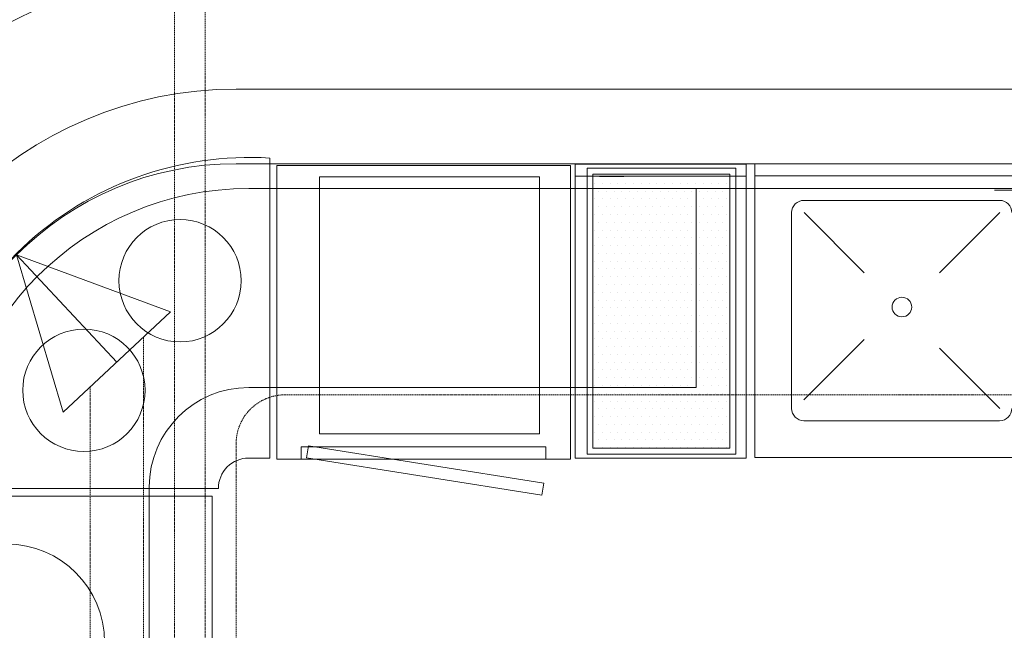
# Model space of a CAD drawing. Header units: millimetres. Extents: x 99250 to 122845, y -19292 to 18303.
# Tile 22 of 99: x 105942 to 107955, y 10818 to 12066. Entities that reach past the tile are written whole.
import ezdxf

# ---------------------------------------------------------------- set-up
doc = ezdxf.new("R2010")
doc.units = ezdxf.units.MM
doc.header["$MEASUREMENT"] = 0
doc.linetypes.add('HIDDENX2', pattern=[0.75, 0.5, -0.25])
doc.layers.get('0').update_dxf_attribs({"lineweight": 5})
doc.layers.add('IRISH HOUSE_HYD AIRPORT_DRAINAGE LAYOUT 1$0$GREY SCALE', color=8, linetype='Continuous')
for name, color, linetype, lineweight in [('IRISH HOUSE_HYD AIRPORT_DRAINAGE LAYOUT 1$0$GREYSCALE', 8, 'Continuous', 0), ('M-MEP-ELFA-CABLE', 1, 'HIDDENX2', 20), ('M-MEP-ELIT-DEVICES', 5, 'Continuous', 20), ('M-MEP-ELPR-EQUIP', 6, 'Continuous', 20)]:
    doc.layers.add(name, color=color, linetype=linetype, lineweight=lineweight)

# ---------------------------------------------------------------- blocks, each defined once
blk = doc.blocks.new('IRISH HOUSE_HYD AIRPORT_DRAINAGE LAYOUT 1$0$FLOOR PLAN')
at = {"layer": 'IRISH HOUSE_HYD AIRPORT_DRAINAGE LAYOUT 1$0$GREYSCALE', "color": 8, "lineweight": 0, "ltscale": 0.2}
for p, q in [((6384.7, 11924.1), (8543.7, 11924.1)), ((8543.7, 11771.7), (6384.7, 11771.7))]:
    blk.add_line(p, q, dxfattribs=at)
at = {"layer": 'IRISH HOUSE_HYD AIRPORT_DRAINAGE LAYOUT 1$0$GREYSCALE', "color": 8, "lineweight": 0, "ltscale": 25}
for p, q in [((6453, 11170.3, -59), (6453, 11783.3, -59)), ((6467.5, 11768.1), (6467.5, 11168.1)), ((7077.1, 11770.8, -143.3), (7427.1, 11771, -143.3)), ((7077.1, 11770.8, -143.3), (7077.1, 11170.3, -143.3)), ((7427.1, 11771, -143.3), (7427.1, 11170.3, -143.3)), ((8524.8, 11771.7), (7444.9, 11771.7)), ((7444.9, 11771.7), (7444.9, 11171.7)), ((7077.1, 11746, -143.3), (7427.1, 11746, -143.3)), ((7444.9, 11746.7), (8524.8, 11746.7)), ((7544.9, 11696.7), (7944.9, 11696.7)), ((7519.9, 11271.7), (7519.9, 11671.7)), ((7545.3, 11671.7), (7668.3, 11548.7)), ((7945.3, 11671.7), (7822.2, 11548.7)), ((7667.9, 11412.3), (7544.9, 11289.2)), ((7822.2, 11394.8), (7945.3, 11271.7)), ((7944.9, 11246.7), (7544.9, 11246.7)), ((6409.9, 11170.3, -59), (6453, 11170.3, -59)), ((7427.1, 11170.3, -59), (7077.1, 11170.3, -59)), ((7444.9, 11171.7), (8524.8, 11171.7)), ((5735.2, 11108.5, -59), (6348.2, 11108.5, -59)), ((6335.4, 11092.7, -59), (5735.4, 11092.7, -59)), ((6335.4, 10126.2, -59), (6335.4, 11092.7, -59))]:
    blk.add_line(p, q, dxfattribs=at)
at = {"layer": 'IRISH HOUSE_HYD AIRPORT_DRAINAGE LAYOUT 1$0$GREYSCALE', "color": 8, "lineweight": 0, "ltscale": 0.5}
for p, q in [((6467.5, 11168.1), (6467.5, 11768.1)), ((7067.5, 11768.1), (6467.5, 11768.1)), ((7067.5, 11768.1), (7067.5, 11168.1)), ((7127.1, 11745.8, -143.3), (7177.1, 11745.8, -143.3)), ((6517.5, 11168.1), (6517.5, 11193.1)), ((6517.5, 11193.1), (7017.5, 11193.1)), ((6532.3, 11195.1), (6528, 11170.5)), ((7013.2, 11119.1), (6532.3, 11195.1)), ((7017.5, 11193.1), (7017.5, 11168.1)), ((6528, 11170.5), (7008.9, 11094.5)), ((7067.5, 11168.1), (6467.5, 11168.1)), ((7008.9, 11094.5), (7013.2, 11119.1))]:
    blk.add_line(p, q, dxfattribs=at)
at = {"layer": 'IRISH HOUSE_HYD AIRPORT_DRAINAGE LAYOUT 1$0$GREYSCALE', "color": 8, "lineweight": 0}
for p, q in [((7101.6, 11762.4, -59.4), (7101.6, 11178.4, -59.4)), ((7405.6, 11762.4, -59.4), (7101.6, 11762.4, -59.4)), ((7405.6, 11178.4, -59.4), (7405.6, 11762.4, -59.4)), ((6554.7, 11745, 59), (7004.7, 11745, 59)), ((6554.7, 11220, 59), (6554.7, 11745, 59)), ((7004.7, 11745, 59), (7004.7, 11220, 59)), ((7113.6, 11750.4, -59.4), (7113.6, 11190.4, -59.4)), ((7393.6, 11750.4, -59.4), (7113.6, 11750.4, -59.4)), ((7393.6, 11190.4, -59.4), (7393.6, 11750.4, -59.4)), ((7004.7, 11220, 59), (6554.7, 11220, 59)), ((7113.6, 11190.4, -59.4), (7393.6, 11190.4, -59.4)), ((7101.6, 11178.4, -59.4), (7405.6, 11178.4, -59.4))]:
    blk.add_line(p, q, dxfattribs=at)
at = {"layer": 'IRISH HOUSE_HYD AIRPORT_DRAINAGE LAYOUT 1$0$GREYSCALE', "color": 8, "linetype": 'Continuous', "lineweight": 0}
for p, q in [((7125.2, 11747.2, -59.4), (7125.2, 11747.2, -59.4)), ((7141.1, 11747.2, -59.4), (7141.1, 11747.2, -59.4)), ((7157, 11747.2, -59.4), (7157, 11747.2, -59.4)), ((7172.9, 11747.2, -59.4), (7172.9, 11747.2, -59.4)), ((7188.7, 11747.2, -59.4), (7188.7, 11747.2, -59.4)), ((7204.6, 11747.2, -59.4), (7204.6, 11747.2, -59.4)), ((7220.5, 11747.2, -59.4), (7220.5, 11747.2, -59.4)), ((7236.4, 11747.2, -59.4), (7236.4, 11747.2, -59.4)), ((7252.2, 11747.2, -59.4), (7252.2, 11747.2, -59.4)), ((7268.1, 11747.2, -59.4), (7268.1, 11747.2, -59.4)), ((7284, 11747.2, -59.4), (7284, 11747.2, -59.4)), ((7299.9, 11747.2, -59.4), (7299.9, 11747.2, -59.4)), ((7315.7, 11747.2, -59.4), (7315.7, 11747.2, -59.4)), ((7331.6, 11747.2, -59.4), (7331.6, 11747.2, -59.4)), ((7347.5, 11747.2, -59.4), (7347.5, 11747.2, -59.4)), ((7363.4, 11747.2, -59.4), (7363.4, 11747.2, -59.4)), ((7379.2, 11747.2, -59.4), (7379.2, 11747.2, -59.4)), ((7117.3, 11731.3, -59.4), (7117.3, 11731.3, -59.4)), ((7125.2, 11715.4, -59.4), (7125.2, 11715.4, -59.4)), ((7133.2, 11731.3, -59.4), (7133.2, 11731.3, -59.4)), ((7141.1, 11715.4, -59.4), (7141.1, 11715.4, -59.4)), ((7149.1, 11731.3, -59.4), (7149.1, 11731.3, -59.4)), ((7157, 11715.4, -59.4), (7157, 11715.4, -59.4)), ((7164.9, 11731.3, -59.4), (7164.9, 11731.3, -59.4)), ((7172.9, 11715.4, -59.4), (7172.9, 11715.4, -59.4)), ((7180.8, 11731.3, -59.4), (7180.8, 11731.3, -59.4)), ((7188.7, 11715.4, -59.4), (7188.7, 11715.4, -59.4)), ((7196.7, 11731.3, -59.4), (7196.7, 11731.3, -59.4)), ((7204.6, 11715.4, -59.4), (7204.6, 11715.4, -59.4)), ((7212.6, 11731.3, -59.4), (7212.6, 11731.3, -59.4)), ((7220.5, 11715.4, -59.4), (7220.5, 11715.4, -59.4)), ((7228.4, 11731.3, -59.4), (7228.4, 11731.3, -59.4)), ((7236.4, 11715.4, -59.4), (7236.4, 11715.4, -59.4)), ((7244.3, 11731.3, -59.4), (7244.3, 11731.3, -59.4)), ((7252.2, 11715.4, -59.4), (7252.2, 11715.4, -59.4)), ((7260.2, 11731.3, -59.4), (7260.2, 11731.3, -59.4)), ((7268.1, 11715.4, -59.4), (7268.1, 11715.4, -59.4)), ((7276.1, 11731.3, -59.4), (7276.1, 11731.3, -59.4)), ((7284, 11715.4, -59.4), (7284, 11715.4, -59.4)), ((7291.9, 11731.3, -59.4), (7291.9, 11731.3, -59.4)), ((7299.9, 11715.4, -59.4), (7299.9, 11715.4, -59.4)), ((7307.8, 11731.3, -59.4), (7307.8, 11731.3, -59.4)), ((7315.7, 11715.4, -59.4), (7315.7, 11715.4, -59.4)), ((7323.7, 11731.3, -59.4), (7323.7, 11731.3, -59.4)), ((7331.6, 11715.4, -59.4), (7331.6, 11715.4, -59.4)), ((7339.6, 11731.3, -59.4), (7339.6, 11731.3, -59.4)), ((7347.5, 11715.4, -59.4), (7347.5, 11715.4, -59.4)), ((7355.4, 11731.3, -59.4), (7355.4, 11731.3, -59.4)), ((7363.4, 11715.4, -59.4), (7363.4, 11715.4, -59.4)), ((7371.3, 11731.3, -59.4), (7371.3, 11731.3, -59.4)), ((7379.2, 11715.4, -59.4), (7379.2, 11715.4, -59.4)), ((7387.2, 11731.3, -59.4), (7387.2, 11731.3, -59.4)), ((7117.3, 11699.6, -59.4), (7117.3, 11699.6, -59.4)), ((7133.2, 11699.6, -59.4), (7133.2, 11699.6, -59.4)), ((7149.1, 11699.6, -59.4), (7149.1, 11699.6, -59.4)), ((7164.9, 11699.6, -59.4), (7164.9, 11699.6, -59.4)), ((7180.8, 11699.6, -59.4), (7180.8, 11699.6, -59.4)), ((7196.7, 11699.6, -59.4), (7196.7, 11699.6, -59.4)), ((7212.6, 11699.6, -59.4), (7212.6, 11699.6, -59.4)), ((7228.4, 11699.6, -59.4), (7228.4, 11699.6, -59.4)), ((7244.3, 11699.6, -59.4), (7244.3, 11699.6, -59.4)), ((7260.2, 11699.6, -59.4), (7260.2, 11699.6, -59.4)), ((7276.1, 11699.6, -59.4), (7276.1, 11699.6, -59.4)), ((7291.9, 11699.6, -59.4), (7291.9, 11699.6, -59.4)), ((7307.8, 11699.6, -59.4), (7307.8, 11699.6, -59.4)), ((7323.7, 11699.6, -59.4), (7323.7, 11699.6, -59.4)), ((7339.6, 11699.6, -59.4), (7339.6, 11699.6, -59.4)), ((7355.4, 11699.6, -59.4), (7355.4, 11699.6, -59.4)), ((7371.3, 11699.6, -59.4), (7371.3, 11699.6, -59.4)), ((7387.2, 11699.6, -59.4), (7387.2, 11699.6, -59.4)), ((7125.2, 11683.7, -59.4), (7125.2, 11683.7, -59.4)), ((7141.1, 11683.7, -59.4), (7141.1, 11683.7, -59.4)), ((7157, 11683.7, -59.4), (7157, 11683.7, -59.4)), ((7172.9, 11683.7, -59.4), (7172.9, 11683.7, -59.4)), ((7188.7, 11683.7, -59.4), (7188.7, 11683.7, -59.4)), ((7204.6, 11683.7, -59.4), (7204.6, 11683.7, -59.4)), ((7220.5, 11683.7, -59.4), (7220.5, 11683.7, -59.4)), ((7236.4, 11683.7, -59.4), (7236.4, 11683.7, -59.4)), ((7252.2, 11683.7, -59.4), (7252.2, 11683.7, -59.4)), ((7268.1, 11683.7, -59.4), (7268.1, 11683.7, -59.4)), ((7284, 11683.7, -59.4), (7284, 11683.7, -59.4)), ((7299.9, 11683.7, -59.4), (7299.9, 11683.7, -59.4)), ((7315.7, 11683.7, -59.4), (7315.7, 11683.7, -59.4)), ((7331.6, 11683.7, -59.4), (7331.6, 11683.7, -59.4)), ((7347.5, 11683.7, -59.4), (7347.5, 11683.7, -59.4)), ((7363.4, 11683.7, -59.4), (7363.4, 11683.7, -59.4)), ((7379.2, 11683.7, -59.4), (7379.2, 11683.7, -59.4)), ((7117.3, 11667.8, -59.4), (7117.3, 11667.8, -59.4)), ((7133.2, 11667.8, -59.4), (7133.2, 11667.8, -59.4)), ((7149.1, 11667.8, -59.4), (7149.1, 11667.8, -59.4)), ((7164.9, 11667.8, -59.4), (7164.9, 11667.8, -59.4)), ((7180.8, 11667.8, -59.4), (7180.8, 11667.8, -59.4)), ((7196.7, 11667.8, -59.4), (7196.7, 11667.8, -59.4)), ((7212.6, 11667.8, -59.4), (7212.6, 11667.8, -59.4)), ((7228.4, 11667.8, -59.4), (7228.4, 11667.8, -59.4)), ((7244.3, 11667.8, -59.4), (7244.3, 11667.8, -59.4)), ((7260.2, 11667.8, -59.4), (7260.2, 11667.8, -59.4)), ((7276.1, 11667.8, -59.4), (7276.1, 11667.8, -59.4)), ((7291.9, 11667.8, -59.4), (7291.9, 11667.8, -59.4)), ((7307.8, 11667.8, -59.4), (7307.8, 11667.8, -59.4)), ((7323.7, 11667.8, -59.4), (7323.7, 11667.8, -59.4)), ((7339.6, 11667.8, -59.4), (7339.6, 11667.8, -59.4)), ((7355.4, 11667.8, -59.4), (7355.4, 11667.8, -59.4)), ((7371.3, 11667.8, -59.4), (7371.3, 11667.8, -59.4)), ((7387.2, 11667.8, -59.4), (7387.2, 11667.8, -59.4)), ((7117.3, 11636.1, -59.4), (7117.3, 11636.1, -59.4)), ((7125.2, 11651.9, -59.4), (7125.2, 11651.9, -59.4)), ((7133.2, 11636.1, -59.4), (7133.2, 11636.1, -59.4)), ((7141.1, 11651.9, -59.4), (7141.1, 11651.9, -59.4)), ((7149.1, 11636.1, -59.4), (7149.1, 11636.1, -59.4)), ((7157, 11651.9, -59.4), (7157, 11651.9, -59.4)), ((7164.9, 11636.1, -59.4), (7164.9, 11636.1, -59.4)), ((7172.9, 11651.9, -59.4), (7172.9, 11651.9, -59.4)), ((7180.8, 11636.1, -59.4), (7180.8, 11636.1, -59.4)), ((7188.7, 11651.9, -59.4), (7188.7, 11651.9, -59.4)), ((7196.7, 11636.1, -59.4), (7196.7, 11636.1, -59.4)), ((7204.6, 11651.9, -59.4), (7204.6, 11651.9, -59.4)), ((7212.6, 11636.1, -59.4), (7212.6, 11636.1, -59.4)), ((7220.5, 11651.9, -59.4), (7220.5, 11651.9, -59.4)), ((7228.4, 11636.1, -59.4), (7228.4, 11636.1, -59.4)), ((7236.4, 11651.9, -59.4), (7236.4, 11651.9, -59.4)), ((7244.3, 11636.1, -59.4), (7244.3, 11636.1, -59.4)), ((7252.2, 11651.9, -59.4), (7252.2, 11651.9, -59.4)), ((7260.2, 11636.1, -59.4), (7260.2, 11636.1, -59.4)), ((7268.1, 11651.9, -59.4), (7268.1, 11651.9, -59.4)), ((7276.1, 11636.1, -59.4), (7276.1, 11636.1, -59.4)), ((7284, 11651.9, -59.4), (7284, 11651.9, -59.4)), ((7291.9, 11636.1, -59.4), (7291.9, 11636.1, -59.4)), ((7299.9, 11651.9, -59.4), (7299.9, 11651.9, -59.4)), ((7307.8, 11636.1, -59.4), (7307.8, 11636.1, -59.4)), ((7315.7, 11651.9, -59.4), (7315.7, 11651.9, -59.4)), ((7323.7, 11636.1, -59.4), (7323.7, 11636.1, -59.4)), ((7331.6, 11651.9, -59.4), (7331.6, 11651.9, -59.4)), ((7339.6, 11636.1, -59.4), (7339.6, 11636.1, -59.4)), ((7347.5, 11651.9, -59.4), (7347.5, 11651.9, -59.4)), ((7355.4, 11636.1, -59.4), (7355.4, 11636.1, -59.4)), ((7363.4, 11651.9, -59.4), (7363.4, 11651.9, -59.4)), ((7371.3, 11636.1, -59.4), (7371.3, 11636.1, -59.4)), ((7379.2, 11651.9, -59.4), (7379.2, 11651.9, -59.4)), ((7387.2, 11636.1, -59.4), (7387.2, 11636.1, -59.4)), ((7125.2, 11620.2, -59.4), (7125.2, 11620.2, -59.4)), ((7141.1, 11620.2, -59.4), (7141.1, 11620.2, -59.4)), ((7157, 11620.2, -59.4), (7157, 11620.2, -59.4)), ((7172.9, 11620.2, -59.4), (7172.9, 11620.2, -59.4)), ((7188.7, 11620.2, -59.4), (7188.7, 11620.2, -59.4)), ((7204.6, 11620.2, -59.4), (7204.6, 11620.2, -59.4)), ((7220.5, 11620.2, -59.4), (7220.5, 11620.2, -59.4)), ((7236.4, 11620.2, -59.4), (7236.4, 11620.2, -59.4)), ((7252.2, 11620.2, -59.4), (7252.2, 11620.2, -59.4)), ((7268.1, 11620.2, -59.4), (7268.1, 11620.2, -59.4)), ((7284, 11620.2, -59.4), (7284, 11620.2, -59.4)), ((7299.9, 11620.2, -59.4), (7299.9, 11620.2, -59.4)), ((7315.7, 11620.2, -59.4), (7315.7, 11620.2, -59.4)), ((7331.6, 11620.2, -59.4), (7331.6, 11620.2, -59.4)), ((7347.5, 11620.2, -59.4), (7347.5, 11620.2, -59.4)), ((7363.4, 11620.2, -59.4), (7363.4, 11620.2, -59.4)), ((7379.2, 11620.2, -59.4), (7379.2, 11620.2, -59.4)), ((7117.3, 11604.3, -59.4), (7117.3, 11604.3, -59.4)), ((7133.2, 11604.3, -59.4), (7133.2, 11604.3, -59.4)), ((7149.1, 11604.3, -59.4), (7149.1, 11604.3, -59.4)), ((7164.9, 11604.3, -59.4), (7164.9, 11604.3, -59.4)), ((7180.8, 11604.3, -59.4), (7180.8, 11604.3, -59.4)), ((7196.7, 11604.3, -59.4), (7196.7, 11604.3, -59.4)), ((7212.6, 11604.3, -59.4), (7212.6, 11604.3, -59.4)), ((7228.4, 11604.3, -59.4), (7228.4, 11604.3, -59.4)), ((7244.3, 11604.3, -59.4), (7244.3, 11604.3, -59.4)), ((7260.2, 11604.3, -59.4), (7260.2, 11604.3, -59.4)), ((7276.1, 11604.3, -59.4), (7276.1, 11604.3, -59.4)), ((7291.9, 11604.3, -59.4), (7291.9, 11604.3, -59.4)), ((7307.8, 11604.3, -59.4), (7307.8, 11604.3, -59.4)), ((7323.7, 11604.3, -59.4), (7323.7, 11604.3, -59.4)), ((7339.6, 11604.3, -59.4), (7339.6, 11604.3, -59.4)), ((7355.4, 11604.3, -59.4), (7355.4, 11604.3, -59.4)), ((7371.3, 11604.3, -59.4), (7371.3, 11604.3, -59.4)), ((7387.2, 11604.3, -59.4), (7387.2, 11604.3, -59.4)), ((7117.3, 11572.6, -59.4), (7117.3, 11572.6, -59.4)), ((7125.2, 11588.4, -59.4), (7125.2, 11588.4, -59.4)), ((7133.2, 11572.6, -59.4), (7133.2, 11572.6, -59.4)), ((7141.1, 11588.4, -59.4), (7141.1, 11588.4, -59.4)), ((7149.1, 11572.6, -59.4), (7149.1, 11572.6, -59.4)), ((7157, 11588.4, -59.4), (7157, 11588.4, -59.4)), ((7164.9, 11572.6, -59.4), (7164.9, 11572.6, -59.4)), ((7172.9, 11588.4, -59.4), (7172.9, 11588.4, -59.4)), ((7180.8, 11572.6, -59.4), (7180.8, 11572.6, -59.4)), ((7188.7, 11588.4, -59.4), (7188.7, 11588.4, -59.4)), ((7196.7, 11572.6, -59.4), (7196.7, 11572.6, -59.4)), ((7204.6, 11588.4, -59.4), (7204.6, 11588.4, -59.4)), ((7212.6, 11572.6, -59.4), (7212.6, 11572.6, -59.4)), ((7220.5, 11588.4, -59.4), (7220.5, 11588.4, -59.4)), ((7228.4, 11572.6, -59.4), (7228.4, 11572.6, -59.4)), ((7236.4, 11588.4, -59.4), (7236.4, 11588.4, -59.4)), ((7244.3, 11572.6, -59.4), (7244.3, 11572.6, -59.4)), ((7252.2, 11588.4, -59.4), (7252.2, 11588.4, -59.4)), ((7260.2, 11572.6, -59.4), (7260.2, 11572.6, -59.4)), ((7268.1, 11588.4, -59.4), (7268.1, 11588.4, -59.4)), ((7276.1, 11572.6, -59.4), (7276.1, 11572.6, -59.4)), ((7284, 11588.4, -59.4), (7284, 11588.4, -59.4)), ((7291.9, 11572.6, -59.4), (7291.9, 11572.6, -59.4)), ((7299.9, 11588.4, -59.4), (7299.9, 11588.4, -59.4)), ((7307.8, 11572.6, -59.4), (7307.8, 11572.6, -59.4)), ((7315.7, 11588.4, -59.4), (7315.7, 11588.4, -59.4)), ((7323.7, 11572.6, -59.4), (7323.7, 11572.6, -59.4)), ((7331.6, 11588.4, -59.4), (7331.6, 11588.4, -59.4)), ((7339.6, 11572.6, -59.4), (7339.6, 11572.6, -59.4)), ((7347.5, 11588.4, -59.4), (7347.5, 11588.4, -59.4)), ((7355.4, 11572.6, -59.4), (7355.4, 11572.6, -59.4)), ((7363.4, 11588.4, -59.4), (7363.4, 11588.4, -59.4)), ((7371.3, 11572.6, -59.4), (7371.3, 11572.6, -59.4)), ((7379.2, 11588.4, -59.4), (7379.2, 11588.4, -59.4)), ((7387.2, 11572.6, -59.4), (7387.2, 11572.6, -59.4)), ((7125.2, 11556.7, -59.4), (7125.2, 11556.7, -59.4)), ((7141.1, 11556.7, -59.4), (7141.1, 11556.7, -59.4)), ((7157, 11556.7, -59.4), (7157, 11556.7, -59.4)), ((7172.9, 11556.7, -59.4), (7172.9, 11556.7, -59.4)), ((7188.7, 11556.7, -59.4), (7188.7, 11556.7, -59.4)), ((7204.6, 11556.7, -59.4), (7204.6, 11556.7, -59.4)), ((7220.5, 11556.7, -59.4), (7220.5, 11556.7, -59.4)), ((7236.4, 11556.7, -59.4), (7236.4, 11556.7, -59.4)), ((7252.2, 11556.7, -59.4), (7252.2, 11556.7, -59.4)), ((7268.1, 11556.7, -59.4), (7268.1, 11556.7, -59.4)), ((7284, 11556.7, -59.4), (7284, 11556.7, -59.4)), ((7299.9, 11556.7, -59.4), (7299.9, 11556.7, -59.4)), ((7315.7, 11556.7, -59.4), (7315.7, 11556.7, -59.4)), ((7331.6, 11556.7, -59.4), (7331.6, 11556.7, -59.4)), ((7347.5, 11556.7, -59.4), (7347.5, 11556.7, -59.4)), ((7363.4, 11556.7, -59.4), (7363.4, 11556.7, -59.4)), ((7379.2, 11556.7, -59.4), (7379.2, 11556.7, -59.4)), ((7117.3, 11540.8, -59.4), (7117.3, 11540.8, -59.4)), ((7133.2, 11540.8, -59.4), (7133.2, 11540.8, -59.4)), ((7149.1, 11540.8, -59.4), (7149.1, 11540.8, -59.4)), ((7164.9, 11540.8, -59.4), (7164.9, 11540.8, -59.4)), ((7180.8, 11540.8, -59.4), (7180.8, 11540.8, -59.4)), ((7196.7, 11540.8, -59.4), (7196.7, 11540.8, -59.4)), ((7212.6, 11540.8, -59.4), (7212.6, 11540.8, -59.4)), ((7228.4, 11540.8, -59.4), (7228.4, 11540.8, -59.4)), ((7244.3, 11540.8, -59.4), (7244.3, 11540.8, -59.4)), ((7260.2, 11540.8, -59.4), (7260.2, 11540.8, -59.4)), ((7276.1, 11540.8, -59.4), (7276.1, 11540.8, -59.4)), ((7291.9, 11540.8, -59.4), (7291.9, 11540.8, -59.4)), ((7307.8, 11540.8, -59.4), (7307.8, 11540.8, -59.4)), ((7323.7, 11540.8, -59.4), (7323.7, 11540.8, -59.4)), ((7339.6, 11540.8, -59.4), (7339.6, 11540.8, -59.4)), ((7355.4, 11540.8, -59.4), (7355.4, 11540.8, -59.4)), ((7371.3, 11540.8, -59.4), (7371.3, 11540.8, -59.4)), ((7387.2, 11540.8, -59.4), (7387.2, 11540.8, -59.4)), ((7125.2, 11524.9, -59.4), (7125.2, 11524.9, -59.4)), ((7141.1, 11524.9, -59.4), (7141.1, 11524.9, -59.4)), ((7157, 11524.9, -59.4), (7157, 11524.9, -59.4)), ((7172.9, 11524.9, -59.4), (7172.9, 11524.9, -59.4)), ((7188.7, 11524.9, -59.4), (7188.7, 11524.9, -59.4)), ((7204.6, 11524.9, -59.4), (7204.6, 11524.9, -59.4)), ((7220.5, 11524.9, -59.4), (7220.5, 11524.9, -59.4)), ((7236.4, 11524.9, -59.4), (7236.4, 11524.9, -59.4)), ((7252.2, 11524.9, -59.4), (7252.2, 11524.9, -59.4)), ((7268.1, 11524.9, -59.4), (7268.1, 11524.9, -59.4)), ((7284, 11524.9, -59.4), (7284, 11524.9, -59.4)), ((7299.9, 11524.9, -59.4), (7299.9, 11524.9, -59.4)), ((7315.7, 11524.9, -59.4), (7315.7, 11524.9, -59.4)), ((7331.6, 11524.9, -59.4), (7331.6, 11524.9, -59.4)), ((7347.5, 11524.9, -59.4), (7347.5, 11524.9, -59.4)), ((7363.4, 11524.9, -59.4), (7363.4, 11524.9, -59.4)), ((7379.2, 11524.9, -59.4), (7379.2, 11524.9, -59.4)), ((7117.3, 11509.1, -59.4), (7117.3, 11509.1, -59.4)), ((7125.2, 11493.2, -59.4), (7125.2, 11493.2, -59.4)), ((7133.2, 11509.1, -59.4), (7133.2, 11509.1, -59.4)), ((7141.1, 11493.2, -59.4), (7141.1, 11493.2, -59.4)), ((7149.1, 11509.1, -59.4), (7149.1, 11509.1, -59.4)), ((7157, 11493.2, -59.4), (7157, 11493.2, -59.4)), ((7164.9, 11509.1, -59.4), (7164.9, 11509.1, -59.4)), ((7172.9, 11493.2, -59.4), (7172.9, 11493.2, -59.4)), ((7180.8, 11509.1, -59.4), (7180.8, 11509.1, -59.4)), ((7188.7, 11493.2, -59.4), (7188.7, 11493.2, -59.4)), ((7196.7, 11509.1, -59.4), (7196.7, 11509.1, -59.4)), ((7204.6, 11493.2, -59.4), (7204.6, 11493.2, -59.4)), ((7212.6, 11509.1, -59.4), (7212.6, 11509.1, -59.4)), ((7220.5, 11493.2, -59.4), (7220.5, 11493.2, -59.4)), ((7228.4, 11509.1, -59.4), (7228.4, 11509.1, -59.4)), ((7236.4, 11493.2, -59.4), (7236.4, 11493.2, -59.4)), ((7244.3, 11509.1, -59.4), (7244.3, 11509.1, -59.4)), ((7252.2, 11493.2, -59.4), (7252.2, 11493.2, -59.4)), ((7260.2, 11509.1, -59.4), (7260.2, 11509.1, -59.4)), ((7268.1, 11493.2, -59.4), (7268.1, 11493.2, -59.4)), ((7276.1, 11509.1, -59.4), (7276.1, 11509.1, -59.4)), ((7284, 11493.2, -59.4), (7284, 11493.2, -59.4)), ((7291.9, 11509.1, -59.4), (7291.9, 11509.1, -59.4)), ((7299.9, 11493.2, -59.4), (7299.9, 11493.2, -59.4)), ((7307.8, 11509.1, -59.4), (7307.8, 11509.1, -59.4)), ((7315.7, 11493.2, -59.4), (7315.7, 11493.2, -59.4)), ((7323.7, 11509.1, -59.4), (7323.7, 11509.1, -59.4)), ((7331.6, 11493.2, -59.4), (7331.6, 11493.2, -59.4)), ((7339.6, 11509.1, -59.4), (7339.6, 11509.1, -59.4)), ((7347.5, 11493.2, -59.4), (7347.5, 11493.2, -59.4)), ((7355.4, 11509.1, -59.4), (7355.4, 11509.1, -59.4)), ((7363.4, 11493.2, -59.4), (7363.4, 11493.2, -59.4)), ((7371.3, 11509.1, -59.4), (7371.3, 11509.1, -59.4)), ((7379.2, 11493.2, -59.4), (7379.2, 11493.2, -59.4)), ((7387.2, 11509.1, -59.4), (7387.2, 11509.1, -59.4)), ((7117.3, 11477.3, -59.4), (7117.3, 11477.3, -59.4)), ((7133.2, 11477.3, -59.4), (7133.2, 11477.3, -59.4)), ((7149.1, 11477.3, -59.4), (7149.1, 11477.3, -59.4)), ((7164.9, 11477.3, -59.4), (7164.9, 11477.3, -59.4)), ((7180.8, 11477.3, -59.4), (7180.8, 11477.3, -59.4)), ((7196.7, 11477.3, -59.4), (7196.7, 11477.3, -59.4)), ((7212.6, 11477.3, -59.4), (7212.6, 11477.3, -59.4)), ((7228.4, 11477.3, -59.4), (7228.4, 11477.3, -59.4)), ((7244.3, 11477.3, -59.4), (7244.3, 11477.3, -59.4)), ((7260.2, 11477.3, -59.4), (7260.2, 11477.3, -59.4)), ((7276.1, 11477.3, -59.4), (7276.1, 11477.3, -59.4)), ((7291.9, 11477.3, -59.4), (7291.9, 11477.3, -59.4)), ((7307.8, 11477.3, -59.4), (7307.8, 11477.3, -59.4)), ((7323.7, 11477.3, -59.4), (7323.7, 11477.3, -59.4)), ((7339.6, 11477.3, -59.4), (7339.6, 11477.3, -59.4)), ((7355.4, 11477.3, -59.4), (7355.4, 11477.3, -59.4)), ((7371.3, 11477.3, -59.4), (7371.3, 11477.3, -59.4)), ((7387.2, 11477.3, -59.4), (7387.2, 11477.3, -59.4)), ((7125.2, 11461.4, -59.4), (7125.2, 11461.4, -59.4)), ((7141.1, 11461.4, -59.4), (7141.1, 11461.4, -59.4)), ((7157, 11461.4, -59.4), (7157, 11461.4, -59.4)), ((7172.9, 11461.4, -59.4), (7172.9, 11461.4, -59.4)), ((7188.7, 11461.4, -59.4), (7188.7, 11461.4, -59.4)), ((7204.6, 11461.4, -59.4), (7204.6, 11461.4, -59.4)), ((7220.5, 11461.4, -59.4), (7220.5, 11461.4, -59.4)), ((7236.4, 11461.4, -59.4), (7236.4, 11461.4, -59.4)), ((7252.2, 11461.4, -59.4), (7252.2, 11461.4, -59.4)), ((7268.1, 11461.4, -59.4), (7268.1, 11461.4, -59.4)), ((7284, 11461.4, -59.4), (7284, 11461.4, -59.4)), ((7299.9, 11461.4, -59.4), (7299.9, 11461.4, -59.4)), ((7315.7, 11461.4, -59.4), (7315.7, 11461.4, -59.4)), ((7331.6, 11461.4, -59.4), (7331.6, 11461.4, -59.4)), ((7347.5, 11461.4, -59.4), (7347.5, 11461.4, -59.4)), ((7363.4, 11461.4, -59.4), (7363.4, 11461.4, -59.4)), ((7379.2, 11461.4, -59.4), (7379.2, 11461.4, -59.4)), ((7117.3, 11445.6, -59.4), (7117.3, 11445.6, -59.4)), ((7133.2, 11445.6, -59.4), (7133.2, 11445.6, -59.4)), ((7149.1, 11445.6, -59.4), (7149.1, 11445.6, -59.4)), ((7164.9, 11445.6, -59.4), (7164.9, 11445.6, -59.4)), ((7180.8, 11445.6, -59.4), (7180.8, 11445.6, -59.4)), ((7196.7, 11445.6, -59.4), (7196.7, 11445.6, -59.4)), ((7212.6, 11445.6, -59.4), (7212.6, 11445.6, -59.4)), ((7228.4, 11445.6, -59.4), (7228.4, 11445.6, -59.4)), ((7244.3, 11445.6, -59.4), (7244.3, 11445.6, -59.4)), ((7260.2, 11445.6, -59.4), (7260.2, 11445.6, -59.4)), ((7276.1, 11445.6, -59.4), (7276.1, 11445.6, -59.4)), ((7291.9, 11445.6, -59.4), (7291.9, 11445.6, -59.4)), ((7307.8, 11445.6, -59.4), (7307.8, 11445.6, -59.4)), ((7323.7, 11445.6, -59.4), (7323.7, 11445.6, -59.4)), ((7339.6, 11445.6, -59.4), (7339.6, 11445.6, -59.4)), ((7355.4, 11445.6, -59.4), (7355.4, 11445.6, -59.4)), ((7371.3, 11445.6, -59.4), (7371.3, 11445.6, -59.4)), ((7387.2, 11445.6, -59.4), (7387.2, 11445.6, -59.4)), ((7117.3, 11413.8, -59.4), (7117.3, 11413.8, -59.4)), ((7125.2, 11429.7, -59.4), (7125.2, 11429.7, -59.4)), ((7133.2, 11413.8, -59.4), (7133.2, 11413.8, -59.4)), ((7141.1, 11429.7, -59.4), (7141.1, 11429.7, -59.4)), ((7149.1, 11413.8, -59.4), (7149.1, 11413.8, -59.4)), ((7157, 11429.7, -59.4), (7157, 11429.7, -59.4)), ((7164.9, 11413.8, -59.4), (7164.9, 11413.8, -59.4)), ((7172.9, 11429.7, -59.4), (7172.9, 11429.7, -59.4)), ((7180.8, 11413.8, -59.4), (7180.8, 11413.8, -59.4)), ((7188.7, 11429.7, -59.4), (7188.7, 11429.7, -59.4)), ((7196.7, 11413.8, -59.4), (7196.7, 11413.8, -59.4)), ((7204.6, 11429.7, -59.4), (7204.6, 11429.7, -59.4)), ((7212.6, 11413.8, -59.4), (7212.6, 11413.8, -59.4)), ((7220.5, 11429.7, -59.4), (7220.5, 11429.7, -59.4)), ((7228.4, 11413.8, -59.4), (7228.4, 11413.8, -59.4)), ((7236.4, 11429.7, -59.4), (7236.4, 11429.7, -59.4)), ((7244.3, 11413.8, -59.4), (7244.3, 11413.8, -59.4)), ((7252.2, 11429.7, -59.4), (7252.2, 11429.7, -59.4)), ((7260.2, 11413.8, -59.4), (7260.2, 11413.8, -59.4)), ((7268.1, 11429.7, -59.4), (7268.1, 11429.7, -59.4)), ((7276.1, 11413.8, -59.4), (7276.1, 11413.8, -59.4)), ((7284, 11429.7, -59.4), (7284, 11429.7, -59.4)), ((7291.9, 11413.8, -59.4), (7291.9, 11413.8, -59.4)), ((7299.9, 11429.7, -59.4), (7299.9, 11429.7, -59.4)), ((7307.8, 11413.8, -59.4), (7307.8, 11413.8, -59.4)), ((7315.7, 11429.7, -59.4), (7315.7, 11429.7, -59.4)), ((7323.7, 11413.8, -59.4), (7323.7, 11413.8, -59.4)), ((7331.6, 11429.7, -59.4), (7331.6, 11429.7, -59.4)), ((7339.6, 11413.8, -59.4), (7339.6, 11413.8, -59.4)), ((7347.5, 11429.7, -59.4), (7347.5, 11429.7, -59.4)), ((7355.4, 11413.8, -59.4), (7355.4, 11413.8, -59.4)), ((7363.4, 11429.7, -59.4), (7363.4, 11429.7, -59.4)), ((7371.3, 11413.8, -59.4), (7371.3, 11413.8, -59.4)), ((7379.2, 11429.7, -59.4), (7379.2, 11429.7, -59.4)), ((7387.2, 11413.8, -59.4), (7387.2, 11413.8, -59.4)), ((7125.2, 11397.9, -59.4), (7125.2, 11397.9, -59.4)), ((7141.1, 11397.9, -59.4), (7141.1, 11397.9, -59.4)), ((7157, 11397.9, -59.4), (7157, 11397.9, -59.4)), ((7172.9, 11397.9, -59.4), (7172.9, 11397.9, -59.4)), ((7188.7, 11397.9, -59.4), (7188.7, 11397.9, -59.4)), ((7204.6, 11397.9, -59.4), (7204.6, 11397.9, -59.4)), ((7220.5, 11397.9, -59.4), (7220.5, 11397.9, -59.4)), ((7236.4, 11397.9, -59.4), (7236.4, 11397.9, -59.4)), ((7252.2, 11397.9, -59.4), (7252.2, 11397.9, -59.4)), ((7268.1, 11397.9, -59.4), (7268.1, 11397.9, -59.4)), ((7284, 11397.9, -59.4), (7284, 11397.9, -59.4)), ((7299.9, 11397.9, -59.4), (7299.9, 11397.9, -59.4)), ((7315.7, 11397.9, -59.4), (7315.7, 11397.9, -59.4)), ((7331.6, 11397.9, -59.4), (7331.6, 11397.9, -59.4)), ((7347.5, 11397.9, -59.4), (7347.5, 11397.9, -59.4)), ((7363.4, 11397.9, -59.4), (7363.4, 11397.9, -59.4)), ((7379.2, 11397.9, -59.4), (7379.2, 11397.9, -59.4)), ((7117.3, 11382.1, -59.4), (7117.3, 11382.1, -59.4)), ((7133.2, 11382.1, -59.4), (7133.2, 11382.1, -59.4)), ((7149.1, 11382.1, -59.4), (7149.1, 11382.1, -59.4)), ((7164.9, 11382.1, -59.4), (7164.9, 11382.1, -59.4)), ((7180.8, 11382.1, -59.4), (7180.8, 11382.1, -59.4)), ((7196.7, 11382.1, -59.4), (7196.7, 11382.1, -59.4)), ((7212.6, 11382.1, -59.4), (7212.6, 11382.1, -59.4)), ((7228.4, 11382.1, -59.4), (7228.4, 11382.1, -59.4)), ((7244.3, 11382.1, -59.4), (7244.3, 11382.1, -59.4)), ((7260.2, 11382.1, -59.4), (7260.2, 11382.1, -59.4)), ((7276.1, 11382.1, -59.4), (7276.1, 11382.1, -59.4)), ((7291.9, 11382.1, -59.4), (7291.9, 11382.1, -59.4)), ((7307.8, 11382.1, -59.4), (7307.8, 11382.1, -59.4)), ((7323.7, 11382.1, -59.4), (7323.7, 11382.1, -59.4)), ((7339.6, 11382.1, -59.4), (7339.6, 11382.1, -59.4)), ((7355.4, 11382.1, -59.4), (7355.4, 11382.1, -59.4)), ((7371.3, 11382.1, -59.4), (7371.3, 11382.1, -59.4)), ((7387.2, 11382.1, -59.4), (7387.2, 11382.1, -59.4)), ((7125.2, 11366.2, -59.4), (7125.2, 11366.2, -59.4)), ((7141.1, 11366.2, -59.4), (7141.1, 11366.2, -59.4)), ((7157, 11366.2, -59.4), (7157, 11366.2, -59.4)), ((7172.9, 11366.2, -59.4), (7172.9, 11366.2, -59.4)), ((7188.7, 11366.2, -59.4), (7188.7, 11366.2, -59.4)), ((7204.6, 11366.2, -59.4), (7204.6, 11366.2, -59.4)), ((7220.5, 11366.2, -59.4), (7220.5, 11366.2, -59.4)), ((7236.4, 11366.2, -59.4), (7236.4, 11366.2, -59.4)), ((7252.2, 11366.2, -59.4), (7252.2, 11366.2, -59.4)), ((7268.1, 11366.2, -59.4), (7268.1, 11366.2, -59.4)), ((7284, 11366.2, -59.4), (7284, 11366.2, -59.4)), ((7299.9, 11366.2, -59.4), (7299.9, 11366.2, -59.4)), ((7315.7, 11366.2, -59.4), (7315.7, 11366.2, -59.4)), ((7331.6, 11366.2, -59.4), (7331.6, 11366.2, -59.4)), ((7347.5, 11366.2, -59.4), (7347.5, 11366.2, -59.4)), ((7363.4, 11366.2, -59.4), (7363.4, 11366.2, -59.4)), ((7379.2, 11366.2, -59.4), (7379.2, 11366.2, -59.4)), ((7117.3, 11350.3, -59.4), (7117.3, 11350.3, -59.4)), ((7125.2, 11334.4, -59.4), (7125.2, 11334.4, -59.4)), ((7133.2, 11350.3, -59.4), (7133.2, 11350.3, -59.4)), ((7141.1, 11334.4, -59.4), (7141.1, 11334.4, -59.4)), ((7149.1, 11350.3, -59.4), (7149.1, 11350.3, -59.4)), ((7157, 11334.4, -59.4), (7157, 11334.4, -59.4)), ((7164.9, 11350.3, -59.4), (7164.9, 11350.3, -59.4)), ((7172.9, 11334.4, -59.4), (7172.9, 11334.4, -59.4)), ((7180.8, 11350.3, -59.4), (7180.8, 11350.3, -59.4)), ((7188.7, 11334.4, -59.4), (7188.7, 11334.4, -59.4)), ((7196.7, 11350.3, -59.4), (7196.7, 11350.3, -59.4)), ((7204.6, 11334.4, -59.4), (7204.6, 11334.4, -59.4)), ((7212.6, 11350.3, -59.4), (7212.6, 11350.3, -59.4)), ((7220.5, 11334.4, -59.4), (7220.5, 11334.4, -59.4)), ((7228.4, 11350.3, -59.4), (7228.4, 11350.3, -59.4)), ((7236.4, 11334.4, -59.4), (7236.4, 11334.4, -59.4)), ((7244.3, 11350.3, -59.4), (7244.3, 11350.3, -59.4)), ((7252.2, 11334.4, -59.4), (7252.2, 11334.4, -59.4)), ((7260.2, 11350.3, -59.4), (7260.2, 11350.3, -59.4)), ((7268.1, 11334.4, -59.4), (7268.1, 11334.4, -59.4)), ((7276.1, 11350.3, -59.4), (7276.1, 11350.3, -59.4)), ((7284, 11334.4, -59.4), (7284, 11334.4, -59.4)), ((7291.9, 11350.3, -59.4), (7291.9, 11350.3, -59.4)), ((7299.9, 11334.4, -59.4), (7299.9, 11334.4, -59.4)), ((7307.8, 11350.3, -59.4), (7307.8, 11350.3, -59.4)), ((7315.7, 11334.4, -59.4), (7315.7, 11334.4, -59.4)), ((7323.7, 11350.3, -59.4), (7323.7, 11350.3, -59.4)), ((7331.6, 11334.4, -59.4), (7331.6, 11334.4, -59.4)), ((7339.6, 11350.3, -59.4), (7339.6, 11350.3, -59.4)), ((7347.5, 11334.4, -59.4), (7347.5, 11334.4, -59.4)), ((7355.4, 11350.3, -59.4), (7355.4, 11350.3, -59.4)), ((7363.4, 11334.4, -59.4), (7363.4, 11334.4, -59.4)), ((7371.3, 11350.3, -59.4), (7371.3, 11350.3, -59.4)), ((7379.2, 11334.4, -59.4), (7379.2, 11334.4, -59.4)), ((7387.2, 11350.3, -59.4), (7387.2, 11350.3, -59.4)), ((7117.3, 11318.6, -59.4), (7117.3, 11318.6, -59.4)), ((7133.2, 11318.6, -59.4), (7133.2, 11318.6, -59.4)), ((7149.1, 11318.6, -59.4), (7149.1, 11318.6, -59.4)), ((7164.9, 11318.6, -59.4), (7164.9, 11318.6, -59.4)), ((7180.8, 11318.6, -59.4), (7180.8, 11318.6, -59.4)), ((7196.7, 11318.6, -59.4), (7196.7, 11318.6, -59.4)), ((7212.6, 11318.6, -59.4), (7212.6, 11318.6, -59.4)), ((7228.4, 11318.6, -59.4), (7228.4, 11318.6, -59.4)), ((7244.3, 11318.6, -59.4), (7244.3, 11318.6, -59.4)), ((7260.2, 11318.6, -59.4), (7260.2, 11318.6, -59.4)), ((7276.1, 11318.6, -59.4), (7276.1, 11318.6, -59.4)), ((7291.9, 11318.6, -59.4), (7291.9, 11318.6, -59.4)), ((7307.8, 11318.6, -59.4), (7307.8, 11318.6, -59.4)), ((7323.7, 11318.6, -59.4), (7323.7, 11318.6, -59.4)), ((7339.6, 11318.6, -59.4), (7339.6, 11318.6, -59.4)), ((7355.4, 11318.6, -59.4), (7355.4, 11318.6, -59.4)), ((7371.3, 11318.6, -59.4), (7371.3, 11318.6, -59.4)), ((7387.2, 11318.6, -59.4), (7387.2, 11318.6, -59.4)), ((7125.2, 11302.7, -59.4), (7125.2, 11302.7, -59.4)), ((7141.1, 11302.7, -59.4), (7141.1, 11302.7, -59.4)), ((7157, 11302.7, -59.4), (7157, 11302.7, -59.4)), ((7172.9, 11302.7, -59.4), (7172.9, 11302.7, -59.4)), ((7188.7, 11302.7, -59.4), (7188.7, 11302.7, -59.4)), ((7204.6, 11302.7, -59.4), (7204.6, 11302.7, -59.4)), ((7220.5, 11302.7, -59.4), (7220.5, 11302.7, -59.4)), ((7236.4, 11302.7, -59.4), (7236.4, 11302.7, -59.4)), ((7252.2, 11302.7, -59.4), (7252.2, 11302.7, -59.4)), ((7268.1, 11302.7, -59.4), (7268.1, 11302.7, -59.4)), ((7284, 11302.7, -59.4), (7284, 11302.7, -59.4)), ((7299.9, 11302.7, -59.4), (7299.9, 11302.7, -59.4)), ((7315.7, 11302.7, -59.4), (7315.7, 11302.7, -59.4)), ((7331.6, 11302.7, -59.4), (7331.6, 11302.7, -59.4)), ((7347.5, 11302.7, -59.4), (7347.5, 11302.7, -59.4)), ((7363.4, 11302.7, -59.4), (7363.4, 11302.7, -59.4)), ((7379.2, 11302.7, -59.4), (7379.2, 11302.7, -59.4)), ((7117.3, 11286.8, -59.4), (7117.3, 11286.8, -59.4)), ((7125.2, 11270.9, -59.4), (7125.2, 11270.9, -59.4)), ((7133.2, 11286.8, -59.4), (7133.2, 11286.8, -59.4)), ((7141.1, 11270.9, -59.4), (7141.1, 11270.9, -59.4)), ((7149.1, 11286.8, -59.4), (7149.1, 11286.8, -59.4)), ((7157, 11270.9, -59.4), (7157, 11270.9, -59.4)), ((7164.9, 11286.8, -59.4), (7164.9, 11286.8, -59.4)), ((7172.9, 11270.9, -59.4), (7172.9, 11270.9, -59.4)), ((7180.8, 11286.8, -59.4), (7180.8, 11286.8, -59.4)), ((7188.7, 11270.9, -59.4), (7188.7, 11270.9, -59.4)), ((7196.7, 11286.8, -59.4), (7196.7, 11286.8, -59.4)), ((7204.6, 11270.9, -59.4), (7204.6, 11270.9, -59.4)), ((7212.6, 11286.8, -59.4), (7212.6, 11286.8, -59.4)), ((7220.5, 11270.9, -59.4), (7220.5, 11270.9, -59.4)), ((7228.4, 11286.8, -59.4), (7228.4, 11286.8, -59.4)), ((7236.4, 11270.9, -59.4), (7236.4, 11270.9, -59.4)), ((7244.3, 11286.8, -59.4), (7244.3, 11286.8, -59.4)), ((7252.2, 11270.9, -59.4), (7252.2, 11270.9, -59.4)), ((7260.2, 11286.8, -59.4), (7260.2, 11286.8, -59.4)), ((7268.1, 11270.9, -59.4), (7268.1, 11270.9, -59.4)), ((7276.1, 11286.8, -59.4), (7276.1, 11286.8, -59.4)), ((7284, 11270.9, -59.4), (7284, 11270.9, -59.4)), ((7291.9, 11286.8, -59.4), (7291.9, 11286.8, -59.4)), ((7299.9, 11270.9, -59.4), (7299.9, 11270.9, -59.4)), ((7307.8, 11286.8, -59.4), (7307.8, 11286.8, -59.4)), ((7315.7, 11270.9, -59.4), (7315.7, 11270.9, -59.4)), ((7323.7, 11286.8, -59.4), (7323.7, 11286.8, -59.4)), ((7331.6, 11270.9, -59.4), (7331.6, 11270.9, -59.4)), ((7339.6, 11286.8, -59.4), (7339.6, 11286.8, -59.4)), ((7347.5, 11270.9, -59.4), (7347.5, 11270.9, -59.4)), ((7355.4, 11286.8, -59.4), (7355.4, 11286.8, -59.4)), ((7363.4, 11270.9, -59.4), (7363.4, 11270.9, -59.4)), ((7371.3, 11286.8, -59.4), (7371.3, 11286.8, -59.4)), ((7379.2, 11270.9, -59.4), (7379.2, 11270.9, -59.4)), ((7387.2, 11286.8, -59.4), (7387.2, 11286.8, -59.4)), ((7117.3, 11255.1, -59.4), (7117.3, 11255.1, -59.4)), ((7133.2, 11255.1, -59.4), (7133.2, 11255.1, -59.4)), ((7149.1, 11255.1, -59.4), (7149.1, 11255.1, -59.4)), ((7164.9, 11255.1, -59.4), (7164.9, 11255.1, -59.4)), ((7180.8, 11255.1, -59.4), (7180.8, 11255.1, -59.4)), ((7196.7, 11255.1, -59.4), (7196.7, 11255.1, -59.4)), ((7212.6, 11255.1, -59.4), (7212.6, 11255.1, -59.4)), ((7228.4, 11255.1, -59.4), (7228.4, 11255.1, -59.4)), ((7244.3, 11255.1, -59.4), (7244.3, 11255.1, -59.4)), ((7260.2, 11255.1, -59.4), (7260.2, 11255.1, -59.4)), ((7276.1, 11255.1, -59.4), (7276.1, 11255.1, -59.4)), ((7291.9, 11255.1, -59.4), (7291.9, 11255.1, -59.4)), ((7307.8, 11255.1, -59.4), (7307.8, 11255.1, -59.4)), ((7323.7, 11255.1, -59.4), (7323.7, 11255.1, -59.4)), ((7339.6, 11255.1, -59.4), (7339.6, 11255.1, -59.4)), ((7355.4, 11255.1, -59.4), (7355.4, 11255.1, -59.4)), ((7371.3, 11255.1, -59.4), (7371.3, 11255.1, -59.4)), ((7387.2, 11255.1, -59.4), (7387.2, 11255.1, -59.4)), ((7125.2, 11239.2, -59.4), (7125.2, 11239.2, -59.4)), ((7141.1, 11239.2, -59.4), (7141.1, 11239.2, -59.4)), ((7157, 11239.2, -59.4), (7157, 11239.2, -59.4)), ((7172.9, 11239.2, -59.4), (7172.9, 11239.2, -59.4)), ((7188.7, 11239.2, -59.4), (7188.7, 11239.2, -59.4)), ((7204.6, 11239.2, -59.4), (7204.6, 11239.2, -59.4)), ((7220.5, 11239.2, -59.4), (7220.5, 11239.2, -59.4)), ((7236.4, 11239.2, -59.4), (7236.4, 11239.2, -59.4)), ((7252.2, 11239.2, -59.4), (7252.2, 11239.2, -59.4)), ((7268.1, 11239.2, -59.4), (7268.1, 11239.2, -59.4)), ((7284, 11239.2, -59.4), (7284, 11239.2, -59.4)), ((7299.9, 11239.2, -59.4), (7299.9, 11239.2, -59.4)), ((7315.7, 11239.2, -59.4), (7315.7, 11239.2, -59.4)), ((7331.6, 11239.2, -59.4), (7331.6, 11239.2, -59.4)), ((7347.5, 11239.2, -59.4), (7347.5, 11239.2, -59.4)), ((7363.4, 11239.2, -59.4), (7363.4, 11239.2, -59.4)), ((7379.2, 11239.2, -59.4), (7379.2, 11239.2, -59.4)), ((7117.3, 11223.3, -59.4), (7117.3, 11223.3, -59.4)), ((7133.2, 11223.3, -59.4), (7133.2, 11223.3, -59.4)), ((7149.1, 11223.3, -59.4), (7149.1, 11223.3, -59.4)), ((7164.9, 11223.3, -59.4), (7164.9, 11223.3, -59.4)), ((7180.8, 11223.3, -59.4), (7180.8, 11223.3, -59.4)), ((7196.7, 11223.3, -59.4), (7196.7, 11223.3, -59.4)), ((7212.6, 11223.3, -59.4), (7212.6, 11223.3, -59.4)), ((7228.4, 11223.3, -59.4), (7228.4, 11223.3, -59.4)), ((7244.3, 11223.3, -59.4), (7244.3, 11223.3, -59.4)), ((7260.2, 11223.3, -59.4), (7260.2, 11223.3, -59.4)), ((7276.1, 11223.3, -59.4), (7276.1, 11223.3, -59.4)), ((7291.9, 11223.3, -59.4), (7291.9, 11223.3, -59.4)), ((7307.8, 11223.3, -59.4), (7307.8, 11223.3, -59.4)), ((7323.7, 11223.3, -59.4), (7323.7, 11223.3, -59.4)), ((7339.6, 11223.3, -59.4), (7339.6, 11223.3, -59.4)), ((7355.4, 11223.3, -59.4), (7355.4, 11223.3, -59.4)), ((7371.3, 11223.3, -59.4), (7371.3, 11223.3, -59.4)), ((7387.2, 11223.3, -59.4), (7387.2, 11223.3, -59.4)), ((7117.3, 11191.6, -59.4), (7117.3, 11191.6, -59.4)), ((7125.2, 11207.4, -59.4), (7125.2, 11207.4, -59.4)), ((7133.2, 11191.6, -59.4), (7133.2, 11191.6, -59.4)), ((7141.1, 11207.4, -59.4), (7141.1, 11207.4, -59.4)), ((7149.1, 11191.6, -59.4), (7149.1, 11191.6, -59.4)), ((7157, 11207.4, -59.4), (7157, 11207.4, -59.4)), ((7164.9, 11191.6, -59.4), (7164.9, 11191.6, -59.4)), ((7172.9, 11207.4, -59.4), (7172.9, 11207.4, -59.4)), ((7180.8, 11191.6, -59.4), (7180.8, 11191.6, -59.4)), ((7188.7, 11207.4, -59.4), (7188.7, 11207.4, -59.4)), ((7196.7, 11191.6, -59.4), (7196.7, 11191.6, -59.4)), ((7204.6, 11207.4, -59.4), (7204.6, 11207.4, -59.4)), ((7212.6, 11191.6, -59.4), (7212.6, 11191.6, -59.4)), ((7220.5, 11207.4, -59.4), (7220.5, 11207.4, -59.4)), ((7228.4, 11191.6, -59.4), (7228.4, 11191.6, -59.4)), ((7236.4, 11207.4, -59.4), (7236.4, 11207.4, -59.4)), ((7244.3, 11191.6, -59.4), (7244.3, 11191.6, -59.4)), ((7252.2, 11207.4, -59.4), (7252.2, 11207.4, -59.4)), ((7260.2, 11191.6, -59.4), (7260.2, 11191.6, -59.4)), ((7268.1, 11207.4, -59.4), (7268.1, 11207.4, -59.4)), ((7276.1, 11191.6, -59.4), (7276.1, 11191.6, -59.4)), ((7284, 11207.4, -59.4), (7284, 11207.4, -59.4)), ((7291.9, 11191.6, -59.4), (7291.9, 11191.6, -59.4)), ((7299.9, 11207.4, -59.4), (7299.9, 11207.4, -59.4)), ((7307.8, 11191.6, -59.4), (7307.8, 11191.6, -59.4)), ((7315.7, 11207.4, -59.4), (7315.7, 11207.4, -59.4)), ((7323.7, 11191.6, -59.4), (7323.7, 11191.6, -59.4)), ((7331.6, 11207.4, -59.4), (7331.6, 11207.4, -59.4)), ((7339.6, 11191.6, -59.4), (7339.6, 11191.6, -59.4)), ((7347.5, 11207.4, -59.4), (7347.5, 11207.4, -59.4)), ((7355.4, 11191.6, -59.4), (7355.4, 11191.6, -59.4)), ((7363.4, 11207.4, -59.4), (7363.4, 11207.4, -59.4)), ((7371.3, 11191.6, -59.4), (7371.3, 11191.6, -59.4)), ((7379.2, 11207.4, -59.4), (7379.2, 11207.4, -59.4)), ((7387.2, 11191.6, -59.4), (7387.2, 11191.6, -59.4))]:
    blk.add_line(p, q, dxfattribs=at)
at = {"layer": 'IRISH HOUSE_HYD AIRPORT_DRAINAGE LAYOUT 1$0$GREYSCALE', "color": 8, "lineweight": 0, "ltscale": 0.25}
for p, q in [((6410.1, 11720.9), (8543.7, 11720.9)), ((7324.5, 11720.9), (6410.1, 11720.9)), ((7324.5, 11314.5), (7324.5, 11720.9)), ((7934.2, 11717.9, -59), (8543.7, 11717.9, -59)), ((6410.1, 11314.5), (7324.5, 11314.5)), ((6206.9, 7312.2), (6206.9, 11111.3))]:
    blk.add_line(p, q, dxfattribs=at)
at = {"layer": 'IRISH HOUSE_HYD AIRPORT_DRAINAGE LAYOUT 1$0$GREYSCALE', "color": 8, "lineweight": 0, "ltscale": 0.7}
for centre in [(6269.8, 11532.6, -58.5), (6073.2, 11308.8, -58.5)]:
    blk.add_circle(centre, 125, dxfattribs=at)
at = {"layer": 'IRISH HOUSE_HYD AIRPORT_DRAINAGE LAYOUT 1$0$GREYSCALE', "color": 8, "lineweight": 0, "ltscale": 25}
blk.add_circle((7745.2, 11478.8, -24.9), 20, dxfattribs=at)
at = {"layer": 'IRISH HOUSE_HYD AIRPORT_DRAINAGE LAYOUT 1$0$GREYSCALE', "color": 8, "lineweight": 0}
blk.add_circle((5915.6, 10794.5, -59), 200, dxfattribs=at)
at = {"layer": 'IRISH HOUSE_HYD AIRPORT_DRAINAGE LAYOUT 1$0$GREYSCALE', "color": 8, "lineweight": 0, "ltscale": 0.25}
for radius in [1066.8, 609.6, 609.6, 203.2]:
    blk.add_arc((6410.1, 11111.3), radius, 90, 180, dxfattribs=at)
at = {"layer": 'IRISH HOUSE_HYD AIRPORT_DRAINAGE LAYOUT 1$0$GREYSCALE', "color": 8, "lineweight": 0, "ltscale": 0.2}
for radius in [787.4, 635]:
    blk.add_arc((6384.7, 11136.7), radius, 90, 180, dxfattribs=at)
at = {"layer": 'IRISH HOUSE_HYD AIRPORT_DRAINAGE LAYOUT 1$0$GREYSCALE', "color": 8, "lineweight": 0, "ltscale": 25}
for centre, radius, start, end in [((6412, 11107.7, -59), 676.8, 86.5216, 179.9528), ((7544.9, 11671.7), 25, 90, 180), ((7944.9, 11671.7), 25, 0, 90), ((7544.9, 11271.7), 25, 180, 270), ((7944.9, 11271.7), 25, 270, 360), ((6409.8, 11108.6, -59), 61.7, 89.9095, 180.0905)]:
    blk.add_arc(centre, radius, start, end, dxfattribs=at)
blk = doc.blocks.new('IRISH HOUSE_HYD AIRPORT_DRAINAGE LAYOUT 1')
at = {"layer": 'IRISH HOUSE_HYD AIRPORT_DRAINAGE LAYOUT 1$0$GREY SCALE'}
blk.add_blockref('IRISH HOUSE_HYD AIRPORT_DRAINAGE LAYOUT 1$0$FLOOR PLAN', (0, 0), dxfattribs=at)
blk = doc.blocks.new('DDO-RJ45')
at = {"color": 0}
blk.add_line((0, 200), (0, 0), dxfattribs=at)
blk.add_lwpolyline([(-100, 200), (100, 200), (0, 0), (0, 0)], close=True, dxfattribs=at)

msp = doc.modelspace()

# ---------------------------------------------------------------- linework, layer by layer
at = {"layer": 'M-MEP-ELFA-CABLE', "ltscale": 5}
for points in [[(109244.2, 8871.7), (109244.2, 7497.6, -0.414214), (109144.2, 7397.6), (106358.3, 7397.6, -0.414214), (106258.3, 7497.6), (106258.3, 15033.6, -0.414214), (106358.3, 15133.6), (110553.6, 15133.6)], [(109181.7, 8871.7), (109181.7, 7560.6, -0.414214), (109081.7, 7460.6), (106421.3, 7460.6, -0.414214), (106321.3, 7560.6), (106321.3, 13039.1, -0.414214), (106421.3, 13139.1), (112316.9, 13139.1, -0.414214), (112416.9, 13039.1), (112416.9, 12478.1)], [(109306.7, 8871.7), (109306.7, 7434.6, -0.414214), (109206.7, 7334.6), (106295.3, 7334.6, -0.414214), (106195.3, 7434.6), (106195.3, 11417.7)], [(106085.7, 11315.3), (106085.7, 7371.6, 0.414214), (106185.7, 7271.6), (109269.2, 7271.6, 0.414214), (109369.2, 7371.6), (109369.2, 8871.7)], [(109119.2, 8871.7), (109119.2, 7623.6, -0.414214), (109019.2, 7523.6), (106484.3, 7523.6, -0.414214), (106384.3, 7623.6), (106384.3, 11199.5, -0.414214), (106484.3, 11299.5), (108243.7, 11299.5)]]:
    msp.add_lwpolyline(points, format="xyb", dxfattribs=at)

# ---------------------------------------------------------------- block references
at = {"layer": 'M-MEP-ELIT-DEVICES', "xscale": 1.5, "yscale": 1.5, "zscale": 1.5, "rotation": 223.0543820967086}
msp.add_blockref('DDO-RJ45', (105935.7, 11585.7), dxfattribs=at)
at = {"layer": 'M-MEP-ELPR-EQUIP'}
msp.add_blockref('IRISH HOUSE_HYD AIRPORT_DRAINAGE LAYOUT 1', (100000, 0), dxfattribs=at)

doc.saveas('drawing.dxf')
